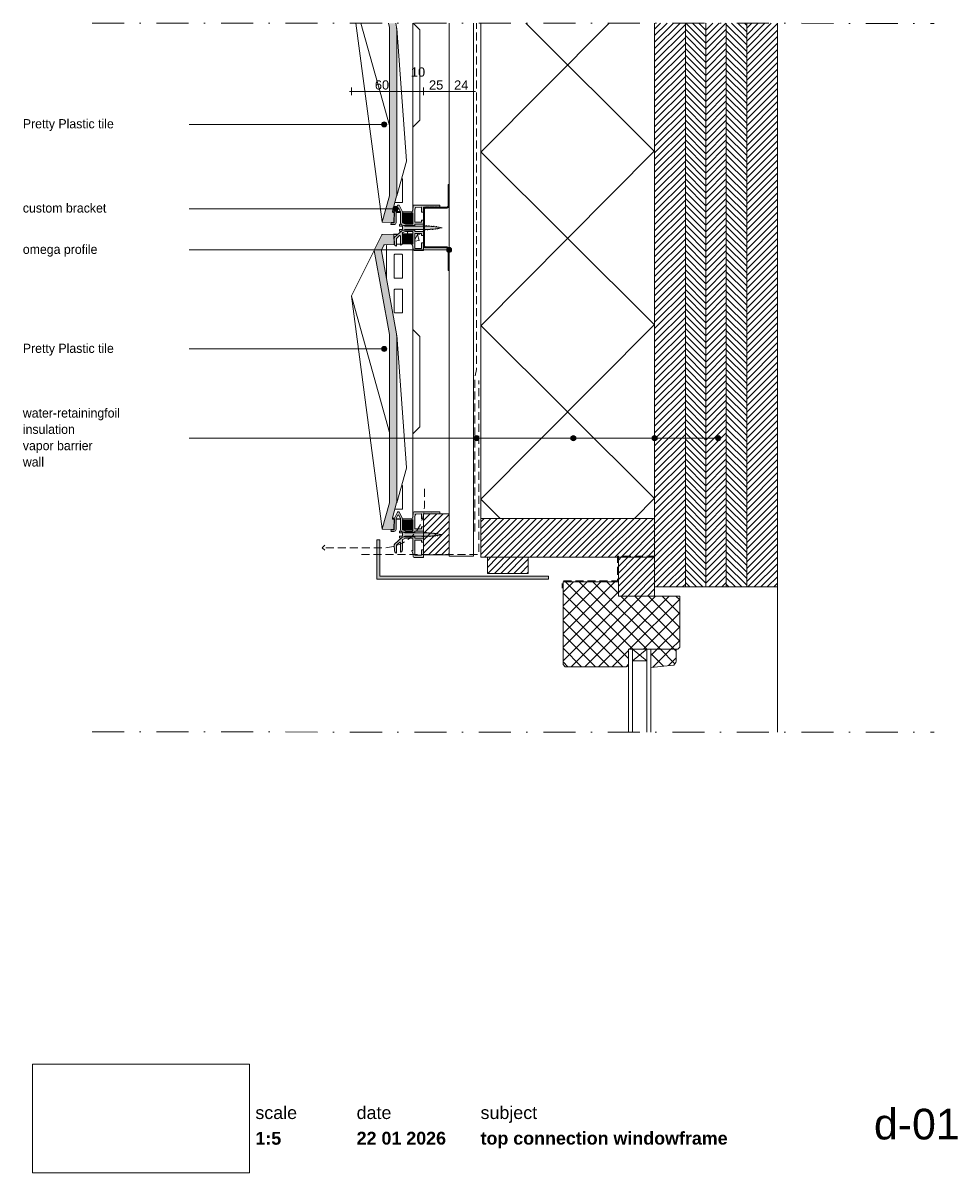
# Paper-space layout 'd-01 top connection windowframe' of a CAD drawing. Header units: millimetres. Extents: x 12 to 194, y 11 to 236.
import ezdxf
from ezdxf.xclip import XClip

# ---------------------------------------------------------------- set-up
doc = ezdxf.new("R2010")
doc.units = ezdxf.units.MM
doc.header["$MEASUREMENT"] = 0
doc.header["$XCLIPFRAME"] = 0
for name, pattern in [('B0302', [12.51, 6.26, -3.125, 0, -3.125]), ('B0701', [2.3412, 1.56, -0.7812]), ('Wipeout_Contour', [1000, 0, -1000])]:
    doc.linetypes.add(name, pattern=pattern)
for name, color, linetype in [('#01', 7, 'Continuous'), ('Dim - 1_50_100', 7, 'Continuous'), ('Info - 1_50_100', 7, 'Continuous'), ('Info - 1_5_10', 7, 'Continuous'), ('Info - English', 7, 'Continuous')]:
    doc.layers.add(name, color=color, linetype=linetype)
doc.styles.add('GENERATED_STYLE_1', font='HelveticaNeue.ttc')
doc.styles.add('GENERATED_STYLE_2', font='HelveticaNeue.ttc')
doc.styles.add('GENERATED_STYLE_3', font='Helvetica.ttc')
doc.styles.add('GENERATED_STYLE_4', font='txt')
picture_1 = doc.add_image_def('image1.png', size_in_pixel=(317, 159))
pattern_1 = [(45, (-5626.1261, -118.6148), (-0.6363961, 0.6363961), [])]
pattern_2 = [(45, (-5626.126, -118.6148), (-1.3435029, 1.3435029), []), (135, (-5626.126, -118.6148), (1.3435029, 1.3435029), [])]
pattern_3 = [(315, (-5626.1261, -118.6148), (0.6363961, 0.6363961), [])]

# ---------------------------------------------------------------- blocks, each defined once
blk = doc.blocks.new('Drawing_1_1', base_point=(-200, 60))
at = {"color": 2, "linetype": 'Continuous', "lineweight": 0}
for s, insert, char_height, attachment_point, style in [('\\A1;{\\pql;\\fHelvetica Neue|b0|i0|c0|p0;\\W1.000000;scale}', (57.28, 24.14), 2.5, 1, 'GENERATED_STYLE_1'), ('\\A1;{\\pql;\\fHelvetica Neue|b0|i0|c0|p0;\\W1.000000;date}', (77.08, 24.14), 2.5, 1, 'GENERATED_STYLE_1'), ('\\A1;{\\pql;\\fHelvetica Neue|b0|i0|c0|p0;\\W1.000000;subject}', (101.31, 24.14), 2.5, 1, 'GENERATED_STYLE_1'), ('\\A1;{\\pqr;\\fHelvetica Neue|b0|i0|c0|p0;\\W1.000000;d-01}', (195, 23.65), 6, 3, 'GENERATED_STYLE_1'), ('\\A1;{\\pql;\\fHelvetica Neue|b1|i0|c0|p0;\\W1.000000;1:5}', (57.28, 19.12), 2.5, 1, 'GENERATED_STYLE_2'), ('\\A1;{\\pql;\\fHelvetica Neue|b1|i0|c0|p0;\\W1.000000;22 01 2026}', (77.08, 19.14), 2.5, 1, 'GENERATED_STYLE_2'), ('\\A1;{\\pql;\\fHelvetica Neue|b1|i0|c0|p0;\\W1.000000;top connection windowframe}', (101.31, 19.14), 2.5, 1, 'GENERATED_STYLE_2')]:
    blk.add_mtext(s, dxfattribs=dict(at, insert=insert, char_height=char_height, attachment_point=attachment_point, style=style))
at = {"color": 254, "linetype": 'Wipeout_Contour', "lineweight": 0, "ltscale": 174.062972}
blk.add_wipeout([(13.71, 11.09), (56.11, 11.09), (56.11, 32.35), (13.71, 32.35)], dxfattribs=at)
at = {"color": 9, "lineweight": 0}
image = blk.add_image(picture_1, insert=(13.71, 11.09), size_in_units=(42.4, 21.27), dxfattribs=at)
image.set_boundary_path([(-0.5, -0.5), (316.5, 158.5)])
blk = doc.blocks.new('Drawing_2_1', base_point=(-5626.13, -118.61))
at = {"layer": '#01', "linetype": 'Continuous', "lineweight": 0, "true_color": 0x000000}
for points in [[(81.98, 216.14), (82.02, 215.95), (82.12, 215.78), (82.29, 215.68), (82.48, 215.64), (82.67, 215.68), (82.83, 215.78), (82.94, 215.95), (82.98, 216.14), (82.94, 216.33), (82.83, 216.49), (82.67, 216.6), (82.48, 216.64), (82.29, 216.6), (82.12, 216.49), (82.02, 216.33)], [(84.19, 199.65), (84.23, 199.46), (84.34, 199.3), (84.5, 199.19), (84.69, 199.15), (84.88, 199.19), (85.04, 199.3), (85.15, 199.46), (85.19, 199.65), (85.15, 199.84), (85.04, 200.01), (84.88, 200.11), (84.69, 200.15), (84.5, 200.11), (84.34, 200.01), (84.23, 199.84)], [(94.65, 191.58), (94.68, 191.39), (94.79, 191.23), (94.95, 191.12), (95.15, 191.08), (95.34, 191.12), (95.5, 191.23), (95.61, 191.39), (95.65, 191.58), (95.61, 191.77), (95.5, 191.93), (95.34, 192.04), (95.15, 192.08), (94.95, 192.04), (94.79, 191.93), (94.68, 191.77)], [(81.98, 172.23), (82.02, 172.04), (82.12, 171.88), (82.29, 171.77), (82.48, 171.73), (82.67, 171.77), (82.83, 171.88), (82.94, 172.04), (82.98, 172.23), (82.94, 172.42), (82.83, 172.58), (82.67, 172.69), (82.48, 172.73), (82.29, 172.69), (82.12, 172.58), (82.02, 172.42)], [(100.02, 154.78), (100.06, 154.59), (100.17, 154.42), (100.33, 154.32), (100.52, 154.28), (100.71, 154.32), (100.87, 154.42), (100.98, 154.59), (101.02, 154.78), (100.98, 154.97), (100.87, 155.13), (100.71, 155.24), (100.52, 155.28), (100.33, 155.24), (100.17, 155.13), (100.06, 154.97)], [(118.95, 154.78), (118.99, 154.59), (119.1, 154.42), (119.26, 154.32), (119.45, 154.28), (119.65, 154.32), (119.81, 154.42), (119.92, 154.59), (119.95, 154.78), (119.92, 154.97), (119.81, 155.13), (119.65, 155.24), (119.45, 155.28), (119.26, 155.24), (119.1, 155.13), (118.99, 154.97)], [(134.85, 154.78), (134.88, 154.59), (134.99, 154.42), (135.15, 154.32), (135.35, 154.28), (135.54, 154.32), (135.7, 154.42), (135.81, 154.59), (135.85, 154.78), (135.81, 154.97), (135.7, 155.13), (135.54, 155.24), (135.35, 155.28), (135.15, 155.24), (134.99, 155.13), (134.88, 154.97)], [(147.29, 154.78), (147.32, 154.59), (147.43, 154.42), (147.6, 154.32), (147.79, 154.28), (147.98, 154.32), (148.14, 154.42), (148.25, 154.59), (148.29, 154.78), (148.25, 154.97), (148.14, 155.13), (147.98, 155.24), (147.79, 155.28), (147.6, 155.24), (147.43, 155.13), (147.32, 154.97)]]:
    blk.add_hatch(color=18, dxfattribs=at).paths.add_polyline_path(points)
at = {"layer": 'Info - 1_50_100', "linetype": 'Continuous', "lineweight": 0, "true_color": 0x000000}
h = blk.add_hatch(dxfattribs=at)
h.set_pattern_fill('415_Isolatie_ruit_0001', color=18, style=0, pattern_type=2)
h.set_pattern_definition([(45.152, (101.346, 244.655), (-16.9703, 16.8807), []), (135.152, (101.346, 244.655), (16.9703, 17.0605), [])])
h.paths.add_polyline_path([(135.35, 235.93), (101.35, 235.93), (101.35, 139.09), (135.35, 139.09)])
h = blk.add_hatch(dxfattribs=at)
h.set_pattern_fill('310_Naaldhout__01__0001', color=18, style=0, pattern_type=2)
h.set_pattern_definition(pattern_1)
h.paths.add_polyline_path([(141.35, 235.93), (135.35, 235.93), (135.35, 125.69), (141.35, 125.69)])
h = blk.add_hatch(dxfattribs=at)
h.set_pattern_fill('310_Naaldhout__02__0001', color=18, style=0, pattern_type=2)
h.set_pattern_definition(pattern_3)
h.paths.add_polyline_path([(145.35, 235.93), (141.35, 235.93), (141.35, 125.69), (145.35, 125.69)])
h = blk.add_hatch(dxfattribs=at)
h.set_pattern_fill('310_Naaldhout__01__0001', color=18, style=0, pattern_type=2)
h.set_pattern_definition(pattern_1)
h.paths.add_polyline_path([(149.35, 235.93), (145.35, 235.93), (145.35, 125.69), (149.35, 125.69)])
h = blk.add_hatch(dxfattribs=at)
h.set_pattern_fill('310_Naaldhout__02__0001', color=18, style=0, pattern_type=2)
h.set_pattern_definition(pattern_3)
h.paths.add_polyline_path([(153.35, 235.93), (149.35, 235.93), (149.35, 125.69), (153.35, 125.69)])
h = blk.add_hatch(dxfattribs=at)
h.set_pattern_fill('310_Naaldhout__01__0001', color=18, style=0, pattern_type=2)
h.set_pattern_definition(pattern_1)
h.paths.add_polyline_path([(159.35, 235.93), (153.35, 235.93), (153.35, 125.69), (159.35, 125.69)])
h = blk.add_hatch(dxfattribs=at)
h.set_pattern_fill('310_Naaldhout__01__0001', color=18, style=0, pattern_type=2)
h.set_pattern_definition(pattern_1)
h.paths.add_polyline_path([(101.35, 131.49), (135.35, 131.49), (135.35, 139.09), (101.35, 139.09)])
blk.add_hatch(color=18, dxfattribs=at).paths.add_polyline_path([(81.61, 134.92), (81.01, 134.92), (81.01, 127.22), (114.61, 127.22), (114.61, 127.82), (81.61, 127.82)])
h = blk.add_hatch(dxfattribs=at)
h.set_pattern_fill('310_Naaldhout__01__0001', color=18, style=0, pattern_type=2)
h.set_pattern_definition(pattern_1)
h.paths.add_polyline_path([(128.26, 123.89), (135.35, 123.89), (135.35, 131.49), (128.26, 131.49)])
at = {"layer": 'Info - 1_5_10', "linetype": 'Continuous', "lineweight": 0, "true_color": 0xd1d7d8}
for points in [[(82.07, 197.07, 0.486892), (82.12, 197), (84.27, 196.92, 0.414085), (84.38, 197.02), (84.44, 198.92), (84.25, 198.93, -0.486756), (84.07, 199.19), (84.9, 202.11), (84.9, 202.14), (84.91, 202.17), (84.91, 202.19), (84.91, 234.8), (84.91, 234.87), (84.9, 234.95), (84.9, 235.02), (84.89, 235.09), (84.88, 235.16), (84.74, 235.93), (83.34, 235.93), (83.49, 235.07), (83.5, 235.02), (83.5, 234.97), (83.51, 234.92), (83.51, 202.18), (83.51, 202.16), (83.5, 202.14)], [(86.21, 196.85), (88.05, 196.79), (88.05, 198.8), (86.04, 198.87), (86.11, 196.95, 0.394037)], [(84.91, 174.8), (84.91, 174.87), (84.9, 174.95), (84.9, 175.02), (84.89, 175.09), (84.88, 175.16), (81.91, 191.42), (81.91, 191.45), (81.91, 191.47), (81.91, 191.5), (81.92, 191.52), (81.92, 191.55), (81.93, 191.56), (82.4, 192.5, -0.27485), (82.57, 192.61), (84.44, 192.67), (84.38, 194.58, 0.414085), (84.27, 194.67), (82.08, 194.6, 0.274968), (82.03, 194.57), (80.52, 191.53), (80.51, 191.52), (80.51, 191.5), (80.5, 191.48), (80.5, 191.47), (83.49, 175.07), (83.5, 175.02), (83.5, 174.97), (83.51, 174.92), (83.51, 142.18), (83.51, 142.16), (83.5, 142.14), (82.07, 137.07, 0.486892), (82.12, 137), (84.27, 136.92, 0.414085), (84.38, 137.02), (84.44, 138.92), (84.25, 138.93, -0.486756), (84.07, 139.19), (84.9, 142.11), (84.9, 142.14), (84.91, 142.17), (84.91, 142.19)], [(88.05, 194.81), (86.21, 194.74, 0.394037), (86.11, 194.65), (86.04, 192.73), (88.05, 192.8)], [(86.21, 136.85), (88.05, 136.79), (88.05, 138.8), (86.04, 138.87), (86.11, 136.95, 0.394037)]]:
    blk.add_hatch(color=254, dxfattribs=at).paths.add_polyline_path(points)
at = {"layer": 'Info - 1_5_10', "linetype": 'Continuous', "lineweight": 0, "true_color": 0x99a3a6}
h = blk.add_hatch(dxfattribs=at)
h.set_pattern_fill('ANSI31_0001', color=253, style=0, pattern_type=2)
h.set_pattern_definition([(135, (417.73479, 111.14277), (0.1122532, 0.1122532), [])])
h.paths.add_polyline_path([(90.15, 192.37, 0.414214), (90.55, 191.97), (94.75, 191.97, -0.414214), (94.95, 191.77), (94.95, 187.57), (95.15, 187.57), (95.15, 191.77, 0.414214), (94.75, 192.17), (90.55, 192.17, -0.414214), (90.35, 192.37), (90.35, 199.57, -0.414214), (90.55, 199.77), (94.75, 199.77, 0.414214), (95.15, 200.17), (95.15, 204.37), (94.95, 204.37), (94.95, 200.17, -0.414214), (94.75, 199.97), (90.55, 199.97, 0.414214), (90.15, 199.57)])
at = {"layer": 'Info - 1_5_10', "linetype": 'Continuous', "lineweight": 0, "true_color": 0xe9ebeb}
for points in [[(88.49, 196.62), (90.09, 196.62, 0.414214), (90.13, 196.66), (90.13, 197.38, 0.414214), (90.09, 197.42), (89.79, 197.42, 0.414214), (89.75, 197.38), (89.75, 197.06, -0.414214), (89.71, 197.02), (88.49, 197.02, -0.414214), (88.45, 197.06), (88.45, 199.31), (88.54, 199.77, -0.33846), (88.68, 199.9), (89.7, 199.97, -0.434812), (89.75, 199.93), (89.75, 199.02, 0.414214), (89.79, 198.98), (90.11, 198.98, 0.414214), (90.15, 199.02), (90.15, 199.93, -0.414214), (90.19, 199.97), (90.54, 199.97, 0.153244), (90.56, 199.98, -0.313859), (90.68, 199.98, 0.313859), (90.72, 199.98, -0.313859), (90.84, 199.98, 0.313859), (90.88, 199.98, -0.313859), (91, 199.98, 0.313859), (91.04, 199.98, -0.313859), (91.16, 199.98, 0.313859), (91.2, 199.98, -0.313859), (91.32, 199.98, 0.313859), (91.36, 199.98, -0.313859), (91.48, 199.98, 0.313859), (91.52, 199.98, -0.313859), (91.64, 199.98, 0.313859), (91.68, 199.98, -0.313859), (91.8, 199.98, 0.313859), (91.84, 199.98, -0.313859), (91.96, 199.98, 0.313859), (92, 199.98, -0.313859), (92.12, 199.98, 0.313859), (92.16, 199.98, -0.313859), (92.28, 199.98, 0.313859), (92.32, 199.98, -0.313859), (92.44, 199.98, 0.313859), (92.48, 199.98, -0.313859), (92.6, 199.98, 0.313859), (92.64, 199.98, -0.313859), (92.76, 199.98, 0.313859), (92.8, 199.98, -0.313831), (92.92, 199.98, 0.216574), (92.95, 199.97), (93.32, 200.06, 0.344151), (93.35, 200.1), (93.35, 200.31, 0.413169), (93.31, 200.35), (91.78, 200.36), (91.75, 200.32), (91.71, 200.36), (88.35, 200.37, 0.378866), (88.16, 200.19), (88.06, 199.41), (88.05, 199.4), (87.89, 198.85, 0.503246), (87.93, 198.8), (88.05, 198.8), (88.05, 196.72, -0.414214), (87.95, 196.62), (86.65, 196.62, -0.106615), (86.61, 196.63), (86.05, 196.88, -0.294589), (86.02, 196.92), (86.02, 198.87), (86.05, 198.87, 0.562109), (86.09, 198.93), (85.37, 200.31, 0.28032), (85.28, 200.37), (85.19, 200.37, 0.279325), (85.1, 200.31), (84.41, 198.99, 0.551885), (84.44, 198.93), (84.47, 198.93), (84.41, 197.2, 0.270177), (84.43, 197.16, -0.270177), (84.45, 197.13), (84.44, 196.92, -0.382441), (84.41, 196.88), (83.84, 196.84, 0.382441), (83.8, 196.8), (83.79, 196.64, 0.414214), (83.87, 196.56), (84.37, 196.54, 0.414214), (84.78, 196.92), (84.83, 198.43, 0.163886), (84.82, 198.49, -0.163886), (84.8, 198.55), (84.82, 199.06, -0.112056), (84.83, 199.1), (85.15, 199.71, -0.607188), (85.32, 199.71), (85.62, 199.13, -0.119964), (85.64, 199.04), (85.64, 196.89, 0.294589), (85.88, 196.52), (86.22, 196.37), (88.45, 196.37), (88.45, 196.58, -0.414214)], [(90.15, 192.92, 0.414214), (90.11, 192.96), (89.79, 192.96, 0.414214), (89.75, 192.92), (89.75, 191.91, -0.414214), (89.71, 191.87), (88.53, 191.87, -0.379886), (88.49, 191.9), (88.45, 192.29), (88.45, 194.78, -0.414214), (88.49, 194.82), (89.71, 194.82, -0.414214), (89.75, 194.78), (89.75, 194.46, 0.414214), (89.79, 194.42), (90.09, 194.42, 0.414214), (90.13, 194.46), (90.13, 195.18, 0.414214), (90.09, 195.22), (88.49, 195.22, -0.414214), (88.45, 195.26), (88.45, 195.47), (86.21, 195.47), (85.87, 195.31, 0.077199), (85.82, 195.28), (84.51, 194.08, 0.203452), (84.45, 193.94), (84.49, 192.79, 0.054529), (84.49, 192.77), (84.55, 192.55, 0.350473), (84.87, 192.32, 0.411937), (84.9, 192.36), (84.86, 193.75, -0.20329), (84.91, 193.89), (85.46, 194.39, -0.649272), (85.63, 194.32), (85.63, 192.54, 0.413486), (85.67, 192.5, 0.348536), (85.98, 192.75), (86.03, 192.97, 0.054885), (86.03, 192.99), (86.03, 194.88, -0.294636), (86.09, 194.97), (86.61, 195.21, -0.106615), (86.65, 195.22), (87.95, 195.22, -0.414214), (88.05, 195.12), (88.05, 192.8), (87.93, 192.8, 0.503246), (87.89, 192.75), (88.05, 192.21, -0.043918), (88.06, 192.18), (88.12, 191.65, 0.379886), (88.32, 191.47), (90.11, 191.47, 0.414214), (90.15, 191.51)], [(88.49, 136.62), (90.09, 136.62, 0.414214), (90.13, 136.66), (90.13, 137.38, 0.414214), (90.09, 137.42), (89.79, 137.42, 0.414214), (89.75, 137.38), (89.75, 137.06, -0.414214), (89.71, 137.02), (88.49, 137.02, -0.414214), (88.45, 137.06), (88.45, 139.31), (88.54, 139.77, -0.33846), (88.68, 139.9), (89.7, 139.97, -0.434812), (89.75, 139.93), (89.75, 139.02, 0.414214), (89.79, 138.98), (90.11, 138.98, 0.414214), (90.15, 139.02), (90.15, 139.93, -0.414214), (90.19, 139.97), (90.54, 139.97, 0.153244), (90.56, 139.98, -0.313859), (90.68, 139.98, 0.313859), (90.72, 139.98, -0.313859), (90.84, 139.98, 0.313859), (90.88, 139.98, -0.313859), (91, 139.98, 0.313859), (91.04, 139.98, -0.313859), (91.16, 139.98, 0.313859), (91.2, 139.98, -0.313859), (91.32, 139.98, 0.313859), (91.36, 139.98, -0.313859), (91.48, 139.98, 0.313859), (91.52, 139.98, -0.313859), (91.64, 139.98, 0.313859), (91.68, 139.98, -0.313859), (91.8, 139.98, 0.313859), (91.84, 139.98, -0.313859), (91.96, 139.98, 0.313859), (92, 139.98, -0.313859), (92.12, 139.98, 0.313859), (92.16, 139.98, -0.313859), (92.28, 139.98, 0.313859), (92.32, 139.98, -0.313859), (92.44, 139.98, 0.313859), (92.48, 139.98, -0.313859), (92.6, 139.98, 0.313859), (92.64, 139.98, -0.313859), (92.76, 139.98, 0.313859), (92.8, 139.98, -0.313831), (92.92, 139.98, 0.216574), (92.95, 139.97), (93.32, 140.06, 0.344151), (93.35, 140.1), (93.35, 140.31, 0.413169), (93.31, 140.35), (91.78, 140.36), (91.75, 140.32), (91.71, 140.36), (88.35, 140.37, 0.378866), (88.16, 140.19), (88.06, 139.41), (88.05, 139.4), (87.89, 138.85, 0.503246), (87.93, 138.8), (88.05, 138.8), (88.05, 136.72, -0.414214), (87.95, 136.62), (86.65, 136.62, -0.106615), (86.61, 136.63), (86.05, 136.88, -0.294589), (86.02, 136.92), (86.02, 138.87), (86.05, 138.87, 0.562109), (86.09, 138.93), (85.37, 140.31, 0.28032), (85.28, 140.37), (85.19, 140.37, 0.279325), (85.1, 140.31), (84.41, 138.99, 0.551885), (84.44, 138.93), (84.47, 138.93), (84.41, 137.2, 0.270177), (84.43, 137.16, -0.270177), (84.45, 137.13), (84.44, 136.92, -0.382441), (84.41, 136.88), (83.84, 136.84, 0.382441), (83.8, 136.8), (83.79, 136.64, 0.414214), (83.87, 136.56), (84.37, 136.54, 0.414214), (84.78, 136.92), (84.83, 138.43, 0.163886), (84.82, 138.49, -0.163886), (84.8, 138.55), (84.82, 139.06, -0.112056), (84.83, 139.1), (85.15, 139.71, -0.607188), (85.32, 139.71), (85.62, 139.13, -0.119964), (85.64, 139.04), (85.64, 136.89, 0.294589), (85.88, 136.52), (86.22, 136.37), (88.45, 136.37), (88.45, 136.58, -0.414214)], [(90.15, 132.92, 0.414214), (90.11, 132.96), (89.79, 132.96, 0.414214), (89.75, 132.92), (89.75, 131.91, -0.414214), (89.71, 131.87), (88.53, 131.87, -0.379886), (88.49, 131.9), (88.45, 132.29), (88.45, 134.78, -0.414214), (88.49, 134.82), (89.71, 134.82, -0.414214), (89.75, 134.78), (89.75, 134.46, 0.414214), (89.79, 134.42), (90.09, 134.42, 0.414214), (90.13, 134.46), (90.13, 135.18, 0.414214), (90.09, 135.22), (88.49, 135.22, -0.414214), (88.45, 135.26), (88.45, 135.47), (86.21, 135.47), (85.87, 135.31, 0.077199), (85.82, 135.28), (84.51, 134.08, 0.203452), (84.45, 133.94), (84.49, 132.79, 0.054529), (84.49, 132.77), (84.55, 132.55, 0.350473), (84.87, 132.32, 0.411937), (84.9, 132.36), (84.86, 133.75, -0.20329), (84.91, 133.89), (85.46, 134.39, -0.649272), (85.63, 134.32), (85.63, 132.54, 0.413486), (85.67, 132.5, 0.348536), (85.98, 132.75), (86.03, 132.97, 0.054885), (86.03, 132.99), (86.03, 134.88, -0.294636), (86.09, 134.97), (86.61, 135.21, -0.106615), (86.65, 135.22), (87.95, 135.22, -0.414214), (88.05, 135.12), (88.05, 132.8), (87.93, 132.8, 0.503246), (87.89, 132.75), (88.05, 132.21, -0.043918), (88.06, 132.18), (88.12, 131.65, 0.379886), (88.32, 131.47), (90.11, 131.47, 0.414214), (90.15, 131.51)]]:
    blk.add_hatch(color=254, dxfattribs=at).paths.add_polyline_path(points)
at = {"layer": 'Info - 1_5_10', "linetype": 'Continuous', "lineweight": 0, "true_color": 0xffffff}
for points in [[(93.78, 195.92, 0.017851), (92.68, 196.1), (92.67, 196.23), (92.66, 196.11, 0.007721), (92.18, 196.16), (92.17, 196.27), (92.16, 196.16, 0.007718), (91.68, 196.2), (91.67, 196.31), (91.66, 196.2, 0.007678), (91.18, 196.23), (91.17, 196.36), (91.16, 196.23, 0.007605), (90.68, 196.24), (90.67, 196.4), (90.65, 196.24), (90.18, 196.24), (90.17, 196.41), (90.15, 196.24), (86.53, 196.24), (85.63, 196.62, 0.536704), (85.49, 196.53), (85.49, 196.26), (85.49, 196.25), (85.51, 196.25), (86.04, 196.25), (86.04, 195.59), (85.5, 195.59), (85.49, 195.58), (85.49, 195.57), (85.49, 195.31, 0.536704), (85.63, 195.22), (86.53, 195.6), (89.9, 195.6), (89.91, 195.49), (89.92, 195.49), (89.93, 195.6), (90.4, 195.6), (90.42, 195.42), (90.43, 195.6), (90.63, 195.6, 0.00437), (90.9, 195.6), (90.92, 195.45), (90.93, 195.6, 0.007647), (91.41, 195.61), (91.42, 195.5), (91.43, 195.62, 0.007703), (91.91, 195.65), (91.92, 195.54), (91.93, 195.65, 0.007724), (92.41, 195.7), (92.42, 195.58), (92.43, 195.7, 0.007706), (92.9, 195.76), (92.92, 195.63), (92.93, 195.77, 0.013792)], [(93.78, 135.92, 0.017851), (92.68, 136.1), (92.67, 136.23), (92.66, 136.11, 0.007721), (92.18, 136.16), (92.17, 136.27), (92.16, 136.16, 0.007718), (91.68, 136.2), (91.67, 136.31), (91.66, 136.2, 0.007678), (91.18, 136.23), (91.17, 136.36), (91.16, 136.23, 0.007605), (90.68, 136.24), (90.67, 136.4), (90.65, 136.24), (90.18, 136.24), (90.17, 136.41), (90.15, 136.24), (86.53, 136.24), (85.63, 136.62, 0.536704), (85.49, 136.53), (85.49, 136.26), (85.49, 136.25), (85.51, 136.25), (86.04, 136.25), (86.04, 135.59), (85.5, 135.59), (85.49, 135.58), (85.49, 135.57), (85.49, 135.31, 0.536704), (85.63, 135.22), (86.53, 135.6), (89.9, 135.6), (89.91, 135.49), (89.92, 135.49), (89.93, 135.6), (90.4, 135.6), (90.42, 135.42), (90.43, 135.6), (90.63, 135.6, 0.00437), (90.9, 135.6), (90.92, 135.45), (90.93, 135.6, 0.007647), (91.41, 135.61), (91.42, 135.5), (91.43, 135.62, 0.007703), (91.91, 135.65), (91.92, 135.54), (91.93, 135.65, 0.007724), (92.41, 135.7), (92.42, 135.58), (92.43, 135.7, 0.007706), (92.9, 135.76), (92.92, 135.63), (92.93, 135.77, 0.013792)]]:
    blk.add_hatch(color=7, dxfattribs=at).paths.add_polyline_path(points)
at = {"layer": 'Info - 1_5_10', "linetype": 'Continuous', "lineweight": 0, "true_color": 0x99a3a6}
h = blk.add_hatch(dxfattribs=at)
h.set_pattern_fill('310_Naaldhout__01__0001', color=253, style=0, pattern_type=2)
h.set_pattern_definition(pattern_1)
h.paths.add_polyline_path([(90.15, 139.97), (90.15, 131.97), (95.15, 131.97), (95.15, 139.97)])
h = blk.add_hatch(dxfattribs=at)
h.set_pattern_fill('310_Naaldhout__01__0001', color=253, style=0, pattern_type=2)
h.set_pattern_definition(pattern_1)
h.paths.add_polyline_path([(102.64, 128.33), (110.64, 128.33), (110.64, 131.49), (102.64, 131.49)])
h = blk.add_hatch(dxfattribs=at)
h.set_pattern_fill('305_Loofhout__02__0001', color=253, style=0, pattern_type=2)
h.set_pattern_definition(pattern_2)
h.paths.add_polyline_path([(128.26, 126.69), (117.46, 126.69), (117.46, 110.49), (117.86, 110.09), (129.86, 110.09), (130.23, 110.29), (130.23, 113.49), (136.46, 113.49), (139.86, 113.49), (140.26, 113.89), (140.26, 123.89), (128.26, 123.89)])
h = blk.add_hatch(dxfattribs=at)
h.set_pattern_fill('305_Loofhout__02__0001', color=253, style=0, pattern_type=2)
h.set_pattern_definition(pattern_2)
h.paths.add_polyline_path([(134.63, 113.49), (134.63, 109.95), (139.12, 110.42, 0.246914), (139.55, 111.51), (139.55, 113.49)])
at = {"layer": '#01', "color": 9, "linetype": 'Continuous', "lineweight": 0}
for p, q in [((81.98, 216.14), (44.31, 216.14)), ((84.19, 199.65), (44.31, 199.65)), ((94.65, 191.58), (44.31, 191.58)), ((81.98, 172.23), (44.31, 172.23)), ((134.85, 154.78), (44.31, 154.78)), ((100.02, 154.78), (44.31, 154.78)), ((147.29, 154.78), (56.75, 154.78)), ((118.95, 154.78), (61.12, 154.78)), ((159.35, 125.69), (159.35, 97.29)), ((131.03, 111.23), (133.83, 113.49)), ((133.83, 111.23), (131.03, 113.49))]:
    blk.add_line(p, q, dxfattribs=at)
at = {"layer": '#01', "color": 4, "linetype": 'Continuous', "lineweight": 0, "flags": 128}
blk.add_lwpolyline([(159.35, 235.93), (159.35, 125.69), (135.35, 125.69), (135.35, 235.93)], dxfattribs=at)
at = {"layer": '#01', "color": 2, "linetype": 'B0701', "lineweight": 0, "flags": 128}
for points in [[(78.06, 132.06), (100.95, 132.06), (100.95, 166.04)], [(135.35, 131.69), (128.06, 131.69), (128.06, 126.89), (117.26, 126.89), (117.26, 125.45)]]:
    blk.add_lwpolyline(points, dxfattribs=at)
at = {"layer": '#01', "color": 1, "linetype": 'Continuous', "lineweight": 0}
for centre in [(82.48, 216.14), (84.69, 199.65), (95.15, 191.58), (82.48, 172.23), (100.52, 154.78), (119.45, 154.78), (135.35, 154.78), (147.79, 154.78)]:
    blk.add_circle(centre, 0.5, dxfattribs=at)
at = {"layer": 'Dim - 1_50_100', "color": 1, "linetype": 'Continuous', "lineweight": 0}
for p, q in [((76.06, 221.82), (76.06, 223.32)), ((88.05, 221.82), (88.05, 223.32)), ((90.15, 221.82), (90.15, 223.32)), ((95.15, 221.82), (95.15, 223.32)), ((99.95, 221.82), (99.95, 223.32)), ((75.66, 222.57), (76.06, 222.57)), ((76.06, 222.57), (88.05, 222.57)), ((88.05, 222.57), (90.15, 222.57)), ((90.15, 222.57), (95.15, 222.57)), ((95.15, 222.57), (99.95, 222.57)), ((99.95, 222.57), (100.35, 222.57))]:
    blk.add_line(p, q, dxfattribs=at)
at = {"layer": 'Info - 1_50_100', "color": 3, "linetype": 'Continuous', "lineweight": 0}
blk.add_line((135.35, 133.29), (135.35, 235.93), dxfattribs=at)
at = {"layer": 'Info - 1_50_100', "color": 9, "linetype": 'Continuous', "lineweight": 0}
for q in [(70.83, 133.85), (70.83, 132.85)]:
    blk.add_line((70.33, 133.35), q, dxfattribs=at)
at = {"layer": 'Info - 1_50_100', "color": 9, "linetype": 'Continuous', "lineweight": 0, "flags": 128}
for points in [[(99.95, 235.93), (99.95, 131.68), (95.15, 131.68), (95.15, 235.93)], [(141.35, 235.93), (141.35, 125.69), (135.35, 125.69), (135.35, 235.93)], [(145.35, 235.93), (145.35, 125.69), (141.35, 125.69), (141.35, 235.93)], [(149.35, 235.93), (149.35, 125.69), (145.35, 125.69), (145.35, 235.93)], [(153.35, 235.93), (153.35, 125.69), (149.35, 125.69), (149.35, 235.93)], [(159.35, 235.93), (159.35, 125.69), (153.35, 125.69), (153.35, 235.93)]]:
    blk.add_lwpolyline(points, dxfattribs=at)
at = {"layer": 'Info - 1_50_100', "color": 2, "linetype": 'B0701', "lineweight": 0, "flags": 128}
blk.add_lwpolyline([(100.19, 136.56), (100.19, 166.68), (100.52, 168.2), (100.52, 235.93)], dxfattribs=at)
at = {"layer": 'Info - 1_50_100', "color": 1, "linetype": 'Continuous', "lineweight": 0, "flags": 128}
blk.add_lwpolyline([(135.35, 235.93), (135.35, 139.09), (101.35, 139.09), (101.35, 235.93)], dxfattribs=at)
at = {"layer": 'Info - 1_50_100', "color": 9, "linetype": 'B0701', "lineweight": 0, "flags": 128}
blk.add_lwpolyline([(90.32, 144.84), (90.32, 141.35, -0.414214), (82.32, 133.35), (70.33, 133.35)], format="xyb", dxfattribs=at)
at = {"layer": 'Info - 1_50_100', "color": 2, "linetype": 'Continuous', "lineweight": 0, "flags": 128}
blk.add_lwpolyline([(101.35, 131.49), (101.35, 139.09), (135.35, 139.09), (135.35, 131.49)], close=True, dxfattribs=at)
at = {"layer": 'Info - 1_50_100', "color": 9, "linetype": 'Continuous', "lineweight": 0, "flags": 128}
for points in [[(81.61, 134.92), (81.61, 127.82), (114.61, 127.82), (114.61, 127.22), (81.01, 127.22), (81.01, 134.92)], [(128.26, 123.89), (135.35, 123.89), (135.35, 131.49), (128.26, 131.49)]]:
    blk.add_lwpolyline(points, close=True, dxfattribs=at)
at = {"layer": 'Info - 1_5_10', "color": 9, "linetype": 'Continuous', "lineweight": 0}
for p, q in [((88.05, 199.38), (88.05, 235.93)), ((84.49, 199.13), (84.07, 199.14)), ((85.65, 198.89), (84.82, 198.92)), ((85.65, 199.09), (84.84, 199.11)), ((87.85, 199.01), (86.02, 199.07)), ((87.94, 199.01), (87.85, 199.01)), ((84.28, 194.68), (84.48, 194.69)), ((84.48, 194.69), (85.19, 194.71)), ((85.08, 194.61), (84.48, 194.59)), ((86.01, 194.74), (86.21, 194.75)), ((87.05, 194.77), (87.05, 195.06)), ((87.15, 195.16), (88.03, 195.19)), ((88.45, 193.56), (89, 194.64)), ((89.31, 193.46), (88.45, 193.31)), ((89.31, 193.46), (88.99, 194.62)), ((89, 194.64), (89.42, 194.66)), ((89.45, 194.66), (89.42, 194.66)), ((89.45, 194.82), (89.45, 194.66)), ((82.92, 192.43), (82.92, 185.93)), ((84.52, 192.68), (84.45, 192.68)), ((84.9, 192.69), (85.64, 192.72)), ((86.05, 192.73), (85.98, 192.73)), ((87.94, 192.6), (87.85, 192.6)), ((88.05, 139.38), (88.05, 192.23)), ((84.49, 139.13), (84.07, 139.14)), ((85.65, 138.89), (84.82, 138.92)), ((85.65, 139.09), (84.84, 139.11)), ((87.85, 139.01), (86.02, 139.07)), ((87.94, 139.01), (87.85, 139.01))]:
    blk.add_line(p, q, dxfattribs=at)
at = {"layer": 'Info - 1_5_10', "color": 9, "linetype": 'Continuous', "lineweight": 0, "flags": 128}
for points in [[(76.93, 235.93), (82.04, 197.07, 0.341329), (82.12, 197)], [(84.91, 234.9), (86.84, 209.04, -0.080235), (86.83, 208.94), (84.91, 202.14)], [(88.05, 215.61), (89.42, 216.97, 0.188266), (89.45, 217.04), (89.45, 234.56, 0.225103), (89.41, 234.64), (88.11, 235.93)], [(84.54, 200.87), (85.95, 200.87, 0.432265), (86.04, 200.97), (86.04, 205.44, 0.374997), (85.94, 205.53), (85.86, 205.53)], [(80.51, 191.5), (76.08, 182.63, 0.145694), (76.06, 182.54), (82.04, 137.07, 0.341329), (82.12, 137)], [(88.05, 155.61), (89.42, 156.97, 0.188266), (89.45, 157.04), (89.45, 174.56, 0.225103), (89.41, 174.64), (88.05, 176)], [(84.91, 174.9), (86.84, 149.04, -0.080235), (86.83, 148.94), (84.91, 142.14)], [(84.54, 140.87), (85.95, 140.87, 0.432265), (86.04, 140.97), (86.04, 145.44, 0.374997), (85.94, 145.53), (85.86, 145.53)]]:
    blk.add_lwpolyline(points, format="xyb", dxfattribs=at)
for points in [[(77.91, 235.93), (83.51, 215.92)], [(87.85, 199.01), (87.85, 198.93), (87.85, 198.87), (87.85, 198.82), (87.85, 198.81)], [(90.1, 196.24), (90.11, 196.29), (90.13, 196.37), (90.15, 196.39)], [(84.38, 194.58), (84.39, 194.58), (84.41, 194.59), (84.43, 194.59), (84.45, 194.59), (84.48, 194.59)], [(86.02, 194.64), (86.04, 194.64), (86.06, 194.65), (86.09, 194.65), (86.11, 194.65)], [(87.85, 192.8), (87.85, 192.78), (87.85, 192.74), (87.85, 192.67), (87.85, 192.6)], [(76.06, 182.55), (83.51, 155.92)], [(87.85, 139.01), (87.85, 138.93), (87.85, 138.87), (87.85, 138.82), (87.85, 138.81)], [(131.03, 97.29), (131.03, 113.49), (130.23, 113.49), (130.23, 97.29)], [(134.63, 97.29), (134.63, 113.49), (133.83, 113.49), (133.83, 97.29)]]:
    blk.add_lwpolyline(points, dxfattribs=at)
at = {"layer": 'Info - 1_5_10', "color": 2, "linetype": 'Continuous', "lineweight": 0, "flags": 128}
blk.add_lwpolyline([(84.74, 235.93), (84.88, 235.16), (84.89, 235.09), (84.9, 235.02), (84.9, 234.95), (84.91, 234.87), (84.91, 234.8), (84.91, 202.19), (84.91, 202.17), (84.9, 202.14), (84.9, 202.11), (84.07, 199.19, 0.486756), (84.25, 198.93), (84.44, 198.92), (84.38, 197.02, -0.414085), (84.27, 196.92), (82.12, 197, -0.486892), (82.07, 197.07), (83.5, 202.14), (83.51, 202.16), (83.51, 202.18), (83.51, 234.92), (83.5, 234.97), (83.5, 235.02), (83.49, 235.07), (83.34, 235.93)], format="xyb", dxfattribs=at)
at = {"layer": 'Info - 1_5_10', "color": 9, "linetype": 'Continuous', "lineweight": 0, "flags": 128}
for points in [[(90.15, 192.37), (90.15, 199.57, -0.414214), (90.55, 199.97), (94.75, 199.97, 0.414214), (94.95, 200.17), (94.95, 204.37), (95.15, 204.37), (95.15, 200.17, -0.414214), (94.75, 199.77), (90.55, 199.77, 0.414214), (90.35, 199.57), (90.35, 192.37, 0.414214), (90.55, 192.17), (94.75, 192.17, -0.414214), (95.15, 191.77), (95.15, 187.57), (94.95, 187.57), (94.95, 191.77, 0.414214), (94.75, 191.97), (90.55, 191.97, -0.414214)], [(88.49, 196.62, 0.414214), (88.45, 196.58), (88.45, 196.37), (86.22, 196.37), (85.88, 196.52, -0.294589), (85.64, 196.89), (85.64, 199.04, 0.119964), (85.62, 199.13), (85.32, 199.71, 0.607188), (85.15, 199.71), (84.83, 199.1, 0.112056), (84.82, 199.06), (84.8, 198.55, 0.163886), (84.82, 198.49, -0.163886), (84.83, 198.43), (84.78, 196.92, -0.414214), (84.37, 196.54), (83.87, 196.56, -0.414214), (83.79, 196.64), (83.8, 196.8, -0.382441), (83.84, 196.84), (84.41, 196.88, 0.382441), (84.44, 196.92), (84.45, 197.13, 0.270177), (84.43, 197.16, -0.270177), (84.41, 197.2), (84.47, 198.93), (84.44, 198.93, -0.551885), (84.41, 198.99), (85.1, 200.31, -0.279325), (85.19, 200.37), (85.28, 200.37, -0.28032), (85.37, 200.31), (86.09, 198.93, -0.562109), (86.05, 198.87), (86.02, 198.87), (86.02, 196.92, 0.294589), (86.05, 196.88), (86.61, 196.63, 0.106615), (86.65, 196.62), (87.95, 196.62, 0.414214), (88.05, 196.72), (88.05, 198.8), (87.93, 198.8, -0.503246), (87.89, 198.85), (88.05, 199.4), (88.06, 199.41), (88.16, 200.19, -0.378866), (88.35, 200.37), (91.71, 200.36), (91.75, 200.32), (91.78, 200.36), (93.31, 200.35, -0.413169), (93.35, 200.31), (93.35, 200.1, -0.344151), (93.32, 200.06), (92.95, 199.97, -0.216574), (92.92, 199.98, 0.313831), (92.8, 199.98, -0.313859), (92.76, 199.98, 0.313859), (92.64, 199.98, -0.313859), (92.6, 199.98, 0.313859), (92.48, 199.98, -0.313859), (92.44, 199.98, 0.313859), (92.32, 199.98, -0.313859), (92.28, 199.98, 0.313859), (92.16, 199.98, -0.313859), (92.12, 199.98, 0.313859), (92, 199.98, -0.313859), (91.96, 199.98, 0.313859), (91.84, 199.98, -0.313859), (91.8, 199.98, 0.313859), (91.68, 199.98, -0.313859), (91.64, 199.98, 0.313859), (91.52, 199.98, -0.313859), (91.48, 199.98, 0.313859), (91.36, 199.98, -0.313859), (91.32, 199.98, 0.313859), (91.2, 199.98, -0.313859), (91.16, 199.98, 0.313859), (91.04, 199.98, -0.313859), (91, 199.98, 0.313859), (90.88, 199.98, -0.313859), (90.84, 199.98, 0.313859), (90.72, 199.98, -0.313859), (90.68, 199.98, 0.313859), (90.56, 199.98, -0.153244), (90.54, 199.97), (90.19, 199.97, 0.414214), (90.15, 199.93), (90.15, 199.02, -0.414214), (90.11, 198.98), (89.79, 198.98, -0.414214), (89.75, 199.02), (89.75, 199.93, 0.434812), (89.7, 199.97), (88.68, 199.9, 0.33846), (88.54, 199.77), (88.45, 199.31), (88.45, 197.06, 0.414214), (88.49, 197.02), (89.71, 197.02, 0.414214), (89.75, 197.06), (89.75, 197.38, -0.414214), (89.79, 197.42), (90.09, 197.42, -0.414214), (90.13, 197.38), (90.13, 196.66, -0.414214), (90.09, 196.62)], [(93.78, 195.92, -0.013792), (92.93, 195.77), (92.92, 195.63), (92.9, 195.76, -0.007706), (92.43, 195.7), (92.42, 195.58), (92.41, 195.7, -0.007724), (91.93, 195.65), (91.92, 195.54), (91.91, 195.65, -0.007703), (91.43, 195.62), (91.42, 195.5), (91.41, 195.61, -0.007647), (90.93, 195.6), (90.92, 195.45), (90.9, 195.6, -0.00437), (90.63, 195.6), (90.43, 195.6), (90.42, 195.42), (90.4, 195.6), (89.93, 195.6), (89.92, 195.49), (89.91, 195.49), (89.9, 195.6), (86.53, 195.6), (85.63, 195.22, -0.536704), (85.49, 195.31), (85.49, 195.57), (85.49, 195.58), (85.5, 195.59), (86.04, 195.59), (86.04, 196.25), (85.51, 196.25), (85.49, 196.25), (85.49, 196.26), (85.49, 196.53, -0.536704), (85.63, 196.62), (86.53, 196.24), (90.15, 196.24), (90.17, 196.41), (90.18, 196.24), (90.65, 196.24), (90.67, 196.4), (90.68, 196.24, -0.007605), (91.16, 196.23), (91.17, 196.36), (91.18, 196.23, -0.007678), (91.66, 196.2), (91.67, 196.31), (91.68, 196.2, -0.007718), (92.16, 196.16), (92.17, 196.27), (92.18, 196.16, -0.007721), (92.66, 196.11), (92.67, 196.23), (92.68, 196.1, -0.017851)], [(90.15, 192.92), (90.15, 191.51, -0.414214), (90.11, 191.47), (88.32, 191.47, -0.379886), (88.12, 191.65), (88.06, 192.18, 0.043918), (88.05, 192.21), (87.89, 192.75, -0.503246), (87.93, 192.8), (88.05, 192.8), (88.05, 195.12, 0.414214), (87.95, 195.22), (86.65, 195.22, 0.106615), (86.61, 195.21), (86.09, 194.97, 0.294636), (86.03, 194.88), (86.03, 192.99, -0.054885), (86.03, 192.97), (85.98, 192.75, -0.348536), (85.67, 192.5, -0.413486), (85.63, 192.54), (85.63, 194.32, 0.649272), (85.46, 194.39), (84.91, 193.89, 0.20329), (84.86, 193.75), (84.9, 192.36, -0.411937), (84.87, 192.32, -0.350473), (84.55, 192.55), (84.49, 192.77, -0.054529), (84.49, 192.79), (84.45, 193.94, -0.203452), (84.51, 194.08), (85.82, 195.28, -0.077199), (85.87, 195.31), (86.21, 195.47), (88.45, 195.47), (88.45, 195.26, 0.414214), (88.49, 195.22), (90.09, 195.22, -0.414214), (90.13, 195.18), (90.13, 194.46, -0.414214), (90.09, 194.42), (89.79, 194.42, -0.414214), (89.75, 194.46), (89.75, 194.78, 0.414214), (89.71, 194.82), (88.49, 194.82, 0.414214), (88.45, 194.78), (88.45, 192.29), (88.49, 191.9, 0.379886), (88.53, 191.87), (89.71, 191.87, 0.414214), (89.75, 191.91), (89.75, 192.92, -0.414214), (89.79, 192.96), (90.11, 192.96, -0.414214)], [(84.54, 190.73), (85.94, 190.73, -0.414214), (86.04, 190.6), (86.04, 186.18, -0.414214), (85.95, 186.07), (84.54, 186.07, -0.414214), (84.44, 186.17), (84.44, 190.6, -0.414214)], [(84.54, 183.93), (85.94, 183.93, -0.414214), (86.04, 183.8), (86.04, 179.38, -0.414214), (85.95, 179.27), (84.54, 179.27, -0.414214), (84.45, 179.37), (84.45, 183.8, -0.414214)], [(88.49, 136.62, 0.414214), (88.45, 136.58), (88.45, 136.37), (86.22, 136.37), (85.88, 136.52, -0.294589), (85.64, 136.89), (85.64, 139.04, 0.119964), (85.62, 139.13), (85.32, 139.71, 0.607188), (85.15, 139.71), (84.83, 139.1, 0.112056), (84.82, 139.06), (84.8, 138.55, 0.163886), (84.82, 138.49, -0.163886), (84.83, 138.43), (84.78, 136.92, -0.414214), (84.37, 136.54), (83.87, 136.56, -0.414214), (83.79, 136.64), (83.8, 136.8, -0.382441), (83.84, 136.84), (84.41, 136.88, 0.382441), (84.44, 136.92), (84.45, 137.13, 0.270177), (84.43, 137.16, -0.270177), (84.41, 137.2), (84.47, 138.93), (84.44, 138.93, -0.551885), (84.41, 138.99), (85.1, 140.31, -0.279325), (85.19, 140.37), (85.28, 140.37, -0.28032), (85.37, 140.31), (86.09, 138.93, -0.562109), (86.05, 138.87), (86.02, 138.87), (86.02, 136.92, 0.294589), (86.05, 136.88), (86.61, 136.63, 0.106615), (86.65, 136.62), (87.95, 136.62, 0.414214), (88.05, 136.72), (88.05, 138.8), (87.93, 138.8, -0.503246), (87.89, 138.85), (88.05, 139.4), (88.06, 139.41), (88.16, 140.19, -0.378866), (88.35, 140.37), (91.71, 140.36), (91.75, 140.32), (91.78, 140.36), (93.31, 140.35, -0.413169), (93.35, 140.31), (93.35, 140.1, -0.344151), (93.32, 140.06), (92.95, 139.97, -0.216574), (92.92, 139.98, 0.313831), (92.8, 139.98, -0.313859), (92.76, 139.98, 0.313859), (92.64, 139.98, -0.313859), (92.6, 139.98, 0.313859), (92.48, 139.98, -0.313859), (92.44, 139.98, 0.313859), (92.32, 139.98, -0.313859), (92.28, 139.98, 0.313859), (92.16, 139.98, -0.313859), (92.12, 139.98, 0.313859), (92, 139.98, -0.313859), (91.96, 139.98, 0.313859), (91.84, 139.98, -0.313859), (91.8, 139.98, 0.313859), (91.68, 139.98, -0.313859), (91.64, 139.98, 0.313859), (91.52, 139.98, -0.313859), (91.48, 139.98, 0.313859), (91.36, 139.98, -0.313859), (91.32, 139.98, 0.313859), (91.2, 139.98, -0.313859), (91.16, 139.98, 0.313859), (91.04, 139.98, -0.313859), (91, 139.98, 0.313859), (90.88, 139.98, -0.313859), (90.84, 139.98, 0.313859), (90.72, 139.98, -0.313859), (90.68, 139.98, 0.313859), (90.56, 139.98, -0.153244), (90.54, 139.97), (90.19, 139.97, 0.414214), (90.15, 139.93), (90.15, 139.02, -0.414214), (90.11, 138.98), (89.79, 138.98, -0.414214), (89.75, 139.02), (89.75, 139.93, 0.434812), (89.7, 139.97), (88.68, 139.9, 0.33846), (88.54, 139.77), (88.45, 139.31), (88.45, 137.06, 0.414214), (88.49, 137.02), (89.71, 137.02, 0.414214), (89.75, 137.06), (89.75, 137.38, -0.414214), (89.79, 137.42), (90.09, 137.42, -0.414214), (90.13, 137.38), (90.13, 136.66, -0.414214), (90.09, 136.62)], [(90.15, 132.92), (90.15, 131.51, -0.414214), (90.11, 131.47), (88.32, 131.47, -0.379886), (88.12, 131.65), (88.06, 132.18, 0.043918), (88.05, 132.21), (87.89, 132.75, -0.503246), (87.93, 132.8), (88.05, 132.8), (88.05, 135.12, 0.414214), (87.95, 135.22), (86.65, 135.22, 0.106615), (86.61, 135.21), (86.09, 134.97, 0.294636), (86.03, 134.88), (86.03, 132.99, -0.054885), (86.03, 132.97), (85.98, 132.75, -0.348536), (85.67, 132.5, -0.413486), (85.63, 132.54), (85.63, 134.32, 0.649272), (85.46, 134.39), (84.91, 133.89, 0.20329), (84.86, 133.75), (84.9, 132.36, -0.411937), (84.87, 132.32, -0.350473), (84.55, 132.55), (84.49, 132.77, -0.054529), (84.49, 132.79), (84.45, 133.94, -0.203452), (84.51, 134.08), (85.82, 135.28, -0.077199), (85.87, 135.31), (86.21, 135.47), (88.45, 135.47), (88.45, 135.26, 0.414214), (88.49, 135.22), (90.09, 135.22, -0.414214), (90.13, 135.18), (90.13, 134.46, -0.414214), (90.09, 134.42), (89.79, 134.42, -0.414214), (89.75, 134.46), (89.75, 134.78, 0.414214), (89.71, 134.82), (88.49, 134.82, 0.414214), (88.45, 134.78), (88.45, 132.29), (88.49, 131.9, 0.379886), (88.53, 131.87), (89.71, 131.87, 0.414214), (89.75, 131.91), (89.75, 132.92, -0.414214), (89.79, 132.96), (90.11, 132.96, -0.414214)], [(93.78, 135.92, -0.013792), (92.93, 135.77), (92.92, 135.63), (92.9, 135.76, -0.007706), (92.43, 135.7), (92.42, 135.58), (92.41, 135.7, -0.007724), (91.93, 135.65), (91.92, 135.54), (91.91, 135.65, -0.007703), (91.43, 135.62), (91.42, 135.5), (91.41, 135.61, -0.007647), (90.93, 135.6), (90.92, 135.45), (90.9, 135.6, -0.00437), (90.63, 135.6), (90.43, 135.6), (90.42, 135.42), (90.4, 135.6), (89.93, 135.6), (89.92, 135.49), (89.91, 135.49), (89.9, 135.6), (86.53, 135.6), (85.63, 135.22, -0.536704), (85.49, 135.31), (85.49, 135.57), (85.49, 135.58), (85.5, 135.59), (86.04, 135.59), (86.04, 136.25), (85.51, 136.25), (85.49, 136.25), (85.49, 136.26), (85.49, 136.53, -0.536704), (85.63, 136.62), (86.53, 136.24), (90.15, 136.24), (90.17, 136.41), (90.18, 136.24), (90.65, 136.24), (90.67, 136.4), (90.68, 136.24, -0.007605), (91.16, 136.23), (91.17, 136.36), (91.18, 136.23, -0.007678), (91.66, 136.2), (91.67, 136.31), (91.68, 136.2, -0.007718), (92.16, 136.16), (92.17, 136.27), (92.18, 136.16, -0.007721), (92.66, 136.11), (92.67, 136.23), (92.68, 136.1, -0.017851)]]:
    blk.add_lwpolyline(points, format="xyb", close=True, dxfattribs=at)
at = {"layer": 'Info - 1_5_10', "color": 2, "linetype": 'Continuous', "lineweight": 0, "flags": 128}
for points in [[(86.21, 196.85, -0.394037), (86.11, 196.95), (86.04, 198.87), (88.05, 198.8), (88.05, 196.79)], [(84.91, 174.8), (84.91, 142.19), (84.91, 142.17), (84.9, 142.14), (84.9, 142.11), (84.07, 139.19, 0.486756), (84.25, 138.93), (84.44, 138.92), (84.38, 137.02, -0.414085), (84.27, 136.92), (82.12, 137, -0.486892), (82.07, 137.07), (83.5, 142.14), (83.51, 142.16), (83.51, 142.18), (83.51, 174.92), (83.5, 174.97), (83.5, 175.02), (83.49, 175.07), (80.5, 191.47), (80.5, 191.48), (80.51, 191.5), (80.51, 191.52), (80.52, 191.53), (82.03, 194.57, -0.274968), (82.08, 194.6), (84.27, 194.67, -0.414085), (84.38, 194.58), (84.44, 192.67), (82.57, 192.61, 0.27485), (82.4, 192.5), (81.93, 191.56), (81.92, 191.55), (81.92, 191.52), (81.91, 191.5), (81.91, 191.47), (81.91, 191.45), (81.91, 191.42), (84.88, 175.16), (84.89, 175.09), (84.9, 175.02), (84.9, 174.95), (84.91, 174.87)], [(88.05, 194.81), (88.05, 192.8), (86.04, 192.73), (86.11, 194.65, -0.394037), (86.21, 194.74)], [(86.21, 136.85, -0.394037), (86.11, 136.95), (86.04, 138.87), (88.05, 138.8), (88.05, 136.79)], [(134.63, 113.49), (139.55, 113.49), (139.55, 111.51, -0.246914), (139.12, 110.42), (134.63, 109.95)]]:
    blk.add_lwpolyline(points, format="xyb", close=True, dxfattribs=at)
at = {"layer": 'Info - 1_5_10', "color": 1, "linetype": 'Continuous', "lineweight": 0, "flags": 128}
for points in [[(90.15, 139.97), (95.15, 139.97), (95.15, 131.97), (90.15, 131.97)], [(102.64, 128.33), (102.64, 131.49), (110.64, 131.49), (110.64, 128.33)], [(131.03, 113.49), (133.83, 113.49), (133.83, 111.23), (131.03, 111.23)]]:
    blk.add_lwpolyline(points, close=True, dxfattribs=at)
at = {"layer": 'Info - 1_5_10', "color": 2, "linetype": 'Continuous', "lineweight": 0, "flags": 128}
blk.add_lwpolyline([(128.26, 126.69), (128.26, 123.89), (140.26, 123.89), (140.26, 113.89), (139.86, 113.49), (136.46, 113.49), (130.23, 113.49), (130.23, 110.29), (129.86, 110.09), (117.86, 110.09), (117.46, 110.49), (117.46, 126.69)], close=True, dxfattribs=at)
at = {"layer": 'Info - 1_5_10', "color": 9, "linetype": 'Continuous', "lineweight": 0}
for centre, radius, start, end in [((87.15, 195.06), 0.1, 91.9749, 180), ((83.12, 192.43), 0.197, 92.8435, 180.9547)]:
    blk.add_arc(centre, radius, start, end, dxfattribs=at)
at = {"layer": 'Dim - 1_50_100', "color": 2, "linetype": 'Continuous', "lineweight": 0, "char_height": 1.8, "width": 2.8266, "attachment_point": 7, "style": 'GENERATED_STYLE_3'}
for s, insert in [('\\A1;{\\pql;\\fHelvetica|b0|i0|c0|p0;\\W1.000000;10}', (87.68, 225.45)), ('\\A1;{\\pql;\\fHelvetica|b0|i0|c0|p0;\\W1.000000;60}', (80.64, 222.93)), ('\\A1;{\\pql;\\fHelvetica|b0|i0|c0|p0;\\W1.000000;25}', (91.23, 222.93)), ('\\A1;{\\pql;\\fHelvetica|b0|i0|c0|p0;\\W1.000000;24}', (96.13, 222.93))]:
    blk.add_mtext(s, dxfattribs=dict(at, insert=insert))
at = {"layer": 'Info - English', "color": 2, "linetype": 'Continuous', "lineweight": 0, "char_height": 1.8, "attachment_point": 4, "style": 'GENERATED_STYLE_4'}
for s, insert in [('\\A1;{\\pql;\\fWork Sans|b0|i0|c0|p0;\\W1.000000;Pretty Plastic tile }', (11.81, 215.99)), ('\\A1;{\\pql;\\fWork Sans|b0|i0|c0|p0;\\W1.000000;custom bracket}', (11.81, 199.78)), ('\\A1;{\\pql;\\fWork Sans|b0|i0|c0|p0;\\W1.000000;omega profile}', (11.81, 191.44)), ('\\A1;{\\pql;\\fWork Sans|b0|i0|c0|p0;\\W1.000000;Pretty Plastic tile }', (11.81, 172.08))]:
    blk.add_mtext(s, dxfattribs=dict(at, insert=insert))
at = {"layer": 'Info - English', "color": 2, "linetype": 'Continuous', "lineweight": 0, "insert": (11.81, 154.91), "char_height": 1.8, "attachment_point": 4, "line_spacing_factor": 1.063357, "style": 'GENERATED_STYLE_4'}
blk.add_mtext('\\A1;{\\pql;\\fWork Sans|b0|i0|c0|p0;\\W1.000000;water-retainingfoil\\P\\pql;\\fWork Sans|b0|i0|c0|p0;\\W1.000000;insulation\\P\\pql;\\fWork Sans|b0|i0|c0|p0;\\W1.000000;vapor barrier\\P\\pql;\\fWork Sans|b0|i0|c0|p0;\\W1.000000;wall}', dxfattribs=at)

psp = doc.layouts.new('d-01 top connection windowframe')

# ---------------------------------------------------------------- linework, layer by layer
at = {"layer": '#01', "color": 2, "linetype": 'B0302', "lineweight": 0}
for p, q in [((25.34, 235.96), (190, 235.89)), ((25.34, 97.34), (190, 97.27))]:
    psp.add_line(p, q, dxfattribs=at)

# ---------------------------------------------------------------- block references
at = {"color": 4, "linetype": 'Continuous', "lineweight": 0}
ref = psp.add_blockref('Drawing_2_1', (-5626.13, -118.61), dxfattribs=at)
XClip(ref).set_block_clipping_path([(10, 97.2936760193), (200, 235.9312298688)])
ref = psp.add_blockref('Drawing_1_1', (-200, 60), dxfattribs=at)
XClip(ref).set_block_clipping_path([(-287.3178906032, -75.7273941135), (502.7286062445, 56.3449743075)])

doc.saveas('drawing.dxf')
